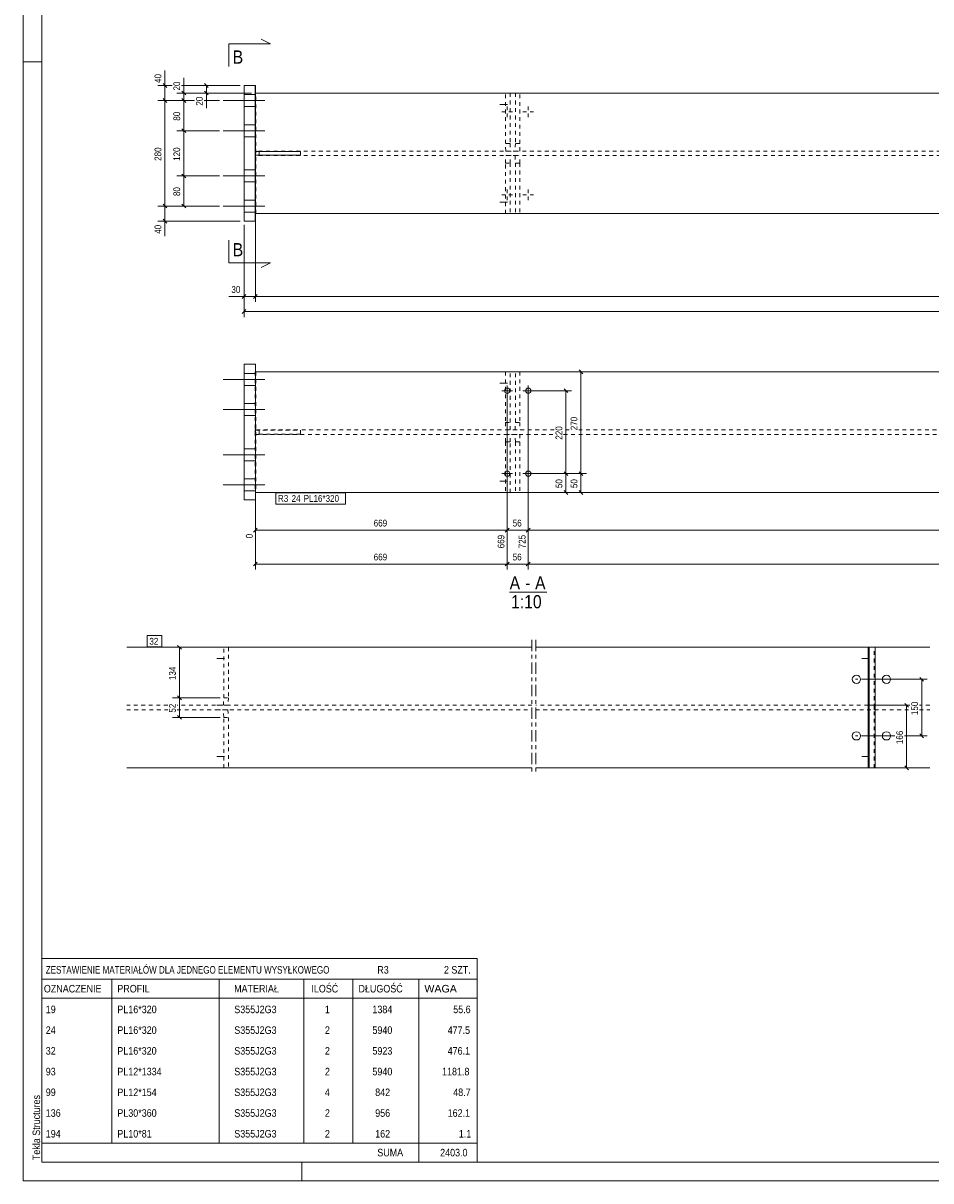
# Model space of a CAD drawing. Header units: millimetres. Extents: x 0 to 914, y 0 to 610.
# Tile 1 of 7: x 0 to 241, y 0 to 307. Entities that reach past the tile are written whole.
import ezdxf

# ---------------------------------------------------------------- set-up
doc = ezdxf.new("R2010")
doc.units = ezdxf.units.MM
for name, pattern in [('XKITLINE00', [0]), ('XKITLINE01', [4, 1, -1, 1, -1]), ('XKITLINE02', [4, 2, -2]), ('XKITLINE03', [6, 3, -1, 1, -1])]:
    doc.linetypes.add(name, pattern=pattern)
for name, color, linetype, lineweight in [('Arkusz rysunku', 3, 'Continuous', 0), ('Element', 2, 'Continuous', 0), ('Inny typ obiektu', 7, 'Continuous', 0), ('Przekrój', 7, 'Continuous', 0), ('Wymiar', 4, 'Continuous', 0), ('Znak elementu', 2, 'Continuous', 0), ('Śruba', 3, 'Continuous', 0)]:
    doc.layers.add(name, color=color, linetype=linetype, lineweight=lineweight)
doc.styles.add('ARIAL', font='ARIAL.TTF')

msp = doc.modelspace()

# ---------------------------------------------------------------- linework, layer by layer
at = {"layer": 'Arkusz rysunku', "linetype": 'XKITLINE00', "lineweight": 0}
for p, q in [((0, 610), (0, 0)), ((5, 605), (5, 5)), ((5, 297), (0, 297)), ((5, 5), (909, 5)), ((74, 0), (74, 5)), ((0, 0), (914, 0))]:
    msp.add_line(p, q, dxfattribs=at)
at = {"layer": 'Element', "linetype": 'XKITLINE00', "lineweight": 0}
for p, q in [((58.62, 290.7), (58.62, 254.7)), ((58.62, 290.7), (61.63, 290.7)), ((61.62, 254.7), (61.62, 290.7)), ((61.63, 290.7), (61.63, 288.7)), ((61.62, 288.7), (61.62, 273.2)), ((269.5, 288.7), (61.62, 288.7)), ((61.62, 272.2), (61.62, 273.2)), ((61.62, 273.2), (73.57, 273.2)), ((61.62, 256.7), (61.62, 272.2)), ((61.62, 272.2), (73.57, 272.2)), ((73.57, 273.2), (73.57, 272.2)), ((269.5, 256.7), (61.62, 256.7)), ((61.63, 254.7), (61.63, 256.7)), ((58.62, 254.7), (61.63, 254.7)), ((58.62, 216.7), (58.63, 216.7)), ((61.63, 216.7), (58.63, 216.7)), ((58.63, 216.7), (58.63, 180.7)), ((61.63, 180.7), (61.63, 216.7)), ((61.63, 214.7), (282.39, 214.7)), ((61.63, 182.7), (282.39, 182.7)), ((58.62, 180.7), (58.63, 180.7)), ((58.63, 180.7), (61.63, 180.7)), ((135.04, 141.6), (27.5, 141.6)), ((224.27, 141.6), (136.04, 141.6)), ((226.11, 141.6), (224.27, 141.6)), ((224.27, 141.6), (224.27, 109.6)), ((224.51, 109.6), (224.51, 141.6)), ((226.11, 109.6), (226.11, 141.6)), ((240.62, 141.6), (226.11, 141.6)), ((135.04, 109.6), (27.5, 109.6)), ((224.27, 109.6), (136.04, 109.6)), ((226.11, 109.6), (224.27, 109.6)), ((240.62, 109.6), (226.11, 109.6))]:
    msp.add_line(p, q, dxfattribs=at)
at = {"layer": 'Element', "linetype": 'XKITLINE01', "lineweight": 0}
for p, q in [((58.63, 254.7), (58.63, 290.7)), ((61.63, 288.7), (61.63, 256.7)), ((61.63, 288.7), (61.63, 256.7)), ((61.63, 288.7), (269.5, 288.7)), ((61.77, 256.7), (61.77, 288.7)), ((131.86, 288.7), (128.02, 288.7)), ((128.02, 275.3), (128.02, 288.7)), ((129.22, 288.7), (129.22, 275.3)), ((130.66, 288.7), (130.66, 275.3)), ((131.86, 275.3), (131.86, 288.7)), ((129.22, 275.3), (128.02, 275.3)), ((128.08, 273.3), (128.02, 275.3)), ((129.22, 275.3), (129.28, 273.3)), ((130.66, 275.3), (130.6, 273.3)), ((131.86, 275.3), (130.66, 275.3)), ((131.8, 273.3), (131.86, 275.3)), ((269.5, 273.3), (61.62, 273.3)), ((61.62, 273.3), (61.62, 272.1)), ((61.62, 273.2), (61.62, 272.2)), ((61.62, 272.2), (61.62, 273.2)), ((61.62, 273.2), (61.62, 273.2)), ((61.62, 272.2), (61.62, 272.2)), ((269.5, 272.1), (61.62, 272.1)), ((61.63, 272.1), (61.63, 273.3)), ((62.62, 272.2), (62.62, 273.2)), ((128.02, 270.1), (128.08, 272.1)), ((128.08, 273.3), (131.8, 273.3)), ((128.08, 272.1), (131.8, 272.1)), ((129.22, 270.1), (129.28, 272.1)), ((130.6, 272.1), (130.66, 270.1)), ((131.86, 270.1), (131.8, 272.1)), ((128.02, 256.7), (128.02, 270.1)), ((128.02, 270.1), (129.22, 270.1)), ((129.22, 270.1), (129.22, 256.7)), ((130.66, 270.1), (130.66, 256.7)), ((130.66, 270.1), (131.86, 270.1)), ((131.86, 270.1), (131.86, 256.7)), ((61.63, 256.7), (269.5, 256.7)), ((131.86, 256.7), (128.02, 256.7)), ((61.62, 216.7), (61.63, 216.7)), ((147.99, 214.7), (61.62, 214.7)), ((61.62, 214.7), (61.62, 182.7)), ((61.63, 182.7), (61.63, 214.7)), ((61.77, 214.7), (61.77, 182.7)), ((128.02, 214.7), (128.02, 201.3)), ((131.86, 214.7), (128.02, 214.7)), ((129.22, 201.3), (129.22, 214.7)), ((130.66, 201.3), (130.66, 214.7)), ((131.86, 214.7), (131.86, 201.3)), ((128.02, 201.3), (128.08, 199.3)), ((128.02, 201.3), (129.22, 201.3)), ((129.28, 199.3), (129.22, 201.3)), ((130.6, 199.3), (130.66, 201.3)), ((130.66, 201.3), (131.86, 201.3)), ((131.86, 201.3), (131.8, 199.3)), ((61.62, 199.3), (61.62, 198.1)), ((61.62, 199.3), (61.63, 199.3)), ((61.63, 199.3), (61.62, 199.3)), ((61.62, 198.2), (61.62, 199.2)), ((61.62, 199.2), (61.62, 199.2)), ((61.62, 199.2), (73.57, 199.2)), ((73.57, 198.2), (61.62, 198.2)), ((61.62, 198.1), (140.94, 198.1)), ((140.94, 199.3), (61.63, 199.3)), ((61.63, 198.1), (61.63, 199.3)), ((62.62, 198.2), (62.62, 199.2)), ((73.57, 199.2), (73.57, 198.2)), ((128.02, 196.1), (128.08, 198.1)), ((128.08, 199.3), (131.8, 199.3)), ((128.08, 198.1), (131.8, 198.1)), ((129.22, 196.1), (129.28, 198.1)), ((130.66, 196.1), (130.6, 198.1)), ((131.8, 198.1), (131.86, 196.1)), ((144.94, 199.3), (143.46, 199.3)), ((143.46, 198.1), (282.39, 198.1)), ((282.39, 199.3), (147.46, 199.3)), ((129.22, 196.1), (128.02, 196.1)), ((128.02, 196.1), (128.02, 182.7)), ((129.22, 182.7), (129.22, 196.1)), ((131.86, 196.1), (130.66, 196.1)), ((130.66, 196.1), (130.66, 182.7)), ((131.86, 196.1), (131.86, 182.7)), ((147.99, 182.7), (61.62, 182.7)), ((131.86, 182.7), (128.02, 182.7)), ((61.62, 180.7), (61.63, 180.7)), ((54.47, 141.6), (51.42, 141.6)), ((53.28, 128.2), (53.28, 141.6)), ((54.47, 141.6), (54.47, 128.2)), ((224.27, 141.6), (222.41, 141.6)), ((224.27, 109.6), (224.27, 141.6)), ((225.86, 109.6), (225.86, 141.6)), ((226.11, 141.6), (225.86, 141.6)), ((226.06, 109.6), (226.06, 141.6)), ((38.36, 126.2), (27.5, 126.2)), ((135.04, 126.2), (40.88, 126.2)), ((54.35, 126.2), (51.42, 126.2)), ((53.15, 126.2), (53.28, 128.2)), ((53.28, 128.2), (54.47, 128.2)), ((54.47, 128.2), (54.35, 126.2)), ((224.27, 126.2), (136.04, 126.2)), ((235.36, 126.2), (224.01, 126.2)), ((224.27, 125), (224.27, 126.2)), ((225.86, 125), (225.86, 126.2)), ((240.62, 126.2), (237.88, 126.2)), ((27.5, 125), (38.36, 125)), ((40.88, 125), (135.04, 125)), ((51.42, 125), (54.35, 125)), ((53.28, 123), (53.15, 125)), ((53.28, 109.6), (53.28, 123)), ((53.28, 123), (54.47, 123)), ((54.35, 125), (54.47, 123)), ((54.47, 123), (54.47, 109.6)), ((136.04, 125), (224.27, 125)), ((224.01, 125), (235.36, 125)), ((237.88, 125), (240.62, 125)), ((54.47, 109.6), (51.42, 109.6)), ((222.41, 109.6), (224.51, 109.6)), ((226.11, 109.6), (225.86, 109.6))]:
    msp.add_line(p, q, dxfattribs=at)
at = {"layer": 'Element', "linetype": 'XKITLINE03', "lineweight": 0}
for p, q in [((135.04, 143.6), (135.04, 107.6)), ((136.04, 143.6), (136.04, 107.6))]:
    msp.add_line(p, q, dxfattribs=at)
at = {"layer": 'Inny typ obiektu', "linetype": 'XKITLINE00', "lineweight": 0}
for p, q in [((129.12, 156.2), (139, 156.2)), ((5, 59), (5, 53.5)), ((5, 59), (120.5, 59)), ((120.5, 59), (120.5, 53.5)), ((5, 53.5), (5, 48.5)), ((5, 53.5), (120.5, 53.5)), ((23.5, 53.5), (23.5, 48.5)), ((52, 48.5), (52, 53.5)), ((74.5, 53.5), (74.5, 48.5)), ((87.5, 53.5), (87.5, 48.5)), ((105, 53.5), (105, 48.5)), ((120.5, 53.5), (120.5, 48.5)), ((5, 48.5), (120.5, 48.5)), ((5, 48.5), (5, 43)), ((23.5, 48.5), (23.5, 43)), ((52, 43), (52, 48.5)), ((74.5, 48.5), (74.5, 43)), ((87.5, 48.5), (87.5, 43)), ((105, 48.5), (105, 43)), ((120.5, 48.5), (120.5, 43)), ((5, 43), (5, 37.5)), ((23.5, 43), (23.5, 37.5)), ((52, 37.5), (52, 43)), ((74.5, 43), (74.5, 37.5)), ((87.5, 43), (87.5, 37.5)), ((105, 43), (105, 37.5)), ((120.5, 43), (120.5, 37.5)), ((5, 37.5), (5, 32)), ((23.5, 37.5), (23.5, 32)), ((52, 32), (52, 37.5)), ((74.5, 37.5), (74.5, 32)), ((87.5, 37.5), (87.5, 32)), ((105, 37.5), (105, 32)), ((120.5, 37.5), (120.5, 32)), ((5, 32), (5, 26.5)), ((23.5, 32), (23.5, 26.5)), ((52, 26.5), (52, 32)), ((74.5, 32), (74.5, 26.5)), ((87.5, 32), (87.5, 26.5)), ((105, 32), (105, 26.5)), ((120.5, 32), (120.5, 26.5)), ((5, 26.5), (5, 21)), ((23.5, 26.5), (23.5, 21)), ((52, 21), (52, 26.5)), ((74.5, 26.5), (74.5, 21)), ((87.5, 26.5), (87.5, 21)), ((105, 26.5), (105, 21)), ((120.5, 26.5), (120.5, 21)), ((5, 21), (5, 15.5)), ((23.5, 21), (23.5, 15.5)), ((52, 15.5), (52, 21)), ((74.5, 21), (74.5, 15.5)), ((87.5, 21), (87.5, 15.5)), ((105, 21), (105, 15.5)), ((120.5, 21), (120.5, 15.5)), ((5, 15.5), (5, 10)), ((23.5, 15.5), (23.5, 10)), ((52, 10), (52, 15.5)), ((74.5, 15.5), (74.5, 10)), ((87.5, 15.5), (87.5, 10)), ((105, 15.5), (105, 10)), ((120.5, 15.5), (120.5, 10)), ((5, 10), (5, 5)), ((5, 10), (120.5, 10)), ((105, 10), (105, 5)), ((120.5, 10), (120.5, 5)), ((5, 5), (120.5, 5))]:
    msp.add_line(p, q, dxfattribs=at)
at = {"layer": 'Przekrój', "linetype": 'XKITLINE00', "lineweight": 0}
for p, q in [((54.63, 301.76), (54.63, 295.76)), ((54.63, 301.76), (60.63, 301.76)), ((60.63, 301.76), (65.63, 301.76)), ((65.63, 301.76), (63.13, 303.01)), ((54.63, 243.63), (54.63, 249.63)), ((54.63, 243.63), (60.63, 243.63)), ((60.63, 243.63), (65.63, 243.63)), ((65.63, 243.63), (63.13, 242.38))]:
    msp.add_line(p, q, dxfattribs=at)
at = {"layer": 'Wymiar', "linetype": 'XKITLINE00', "lineweight": 0}
for p, q in [((37.63, 290.7), (37.63, 294.72)), ((37.63, 290.7), (37.63, 294.72)), ((42.63, 288.7), (42.63, 292.72)), ((42.63, 288.7), (42.63, 292.72)), ((39.51, 290.7), (35.77, 290.7)), ((37.12, 291.21), (38.14, 290.19)), ((37.63, 286.7), (37.63, 290.7)), ((57.62, 290.7), (42.03, 290.7)), ((42.12, 289.21), (43.14, 288.19)), ((57.62, 290.7), (46.76, 290.7)), ((48.11, 291.21), (49.13, 290.19)), ((48.11, 289.21), (49.13, 288.19)), ((48.62, 288.7), (48.62, 290.7)), ((45.5, 286.7), (35.77, 286.7)), ((45.5, 286.7), (35.77, 286.7)), ((37.12, 287.21), (38.14, 286.19)), ((37.12, 287.21), (38.14, 286.19)), ((37.63, 258.7), (37.63, 286.7)), ((60.63, 288.7), (40.77, 288.7)), ((45.5, 286.7), (40.77, 286.7)), ((45.5, 286.7), (40.77, 286.7)), ((42.12, 287.21), (43.14, 286.19)), ((42.12, 287.21), (43.14, 286.19)), ((42.63, 286.7), (42.63, 288.7)), ((42.63, 278.7), (42.63, 286.7)), ((60.63, 288.7), (46.76, 288.7)), ((52.12, 286.7), (48.02, 286.7)), ((52.12, 286.7), (48.02, 286.7)), ((52.12, 286.7), (48.02, 286.7)), ((52.12, 286.7), (48.02, 286.7)), ((48.62, 288.7), (48.62, 284.68)), ((48.62, 288.7), (48.62, 284.68)), ((52.12, 278.7), (40.77, 278.7)), ((52.12, 278.7), (40.77, 278.7)), ((42.12, 279.21), (43.14, 278.19)), ((42.12, 279.21), (43.14, 278.19)), ((42.63, 266.7), (42.63, 278.7)), ((52.12, 266.7), (40.77, 266.7)), ((52.12, 266.7), (40.77, 266.7)), ((42.12, 267.21), (43.14, 266.19)), ((42.12, 267.21), (43.14, 266.19)), ((42.63, 258.7), (42.63, 266.7)), ((52.12, 258.7), (35.77, 258.7)), ((52.12, 258.7), (35.77, 258.7)), ((37.12, 259.21), (38.14, 258.19)), ((37.12, 259.21), (38.14, 258.19)), ((37.63, 254.7), (37.63, 258.7)), ((52.12, 258.7), (40.77, 258.7)), ((42.12, 259.21), (43.14, 258.19)), ((37.12, 255.21), (38.14, 254.19)), ((61.63, 255.7), (61.63, 233.26)), ((61.63, 255.7), (61.63, 233.26)), ((57.62, 254.7), (35.77, 254.7)), ((37.63, 254.7), (37.63, 250.68)), ((37.63, 254.7), (37.63, 250.68)), ((58.62, 253.7), (58.62, 229.26)), ((58.62, 253.7), (58.62, 233.26)), ((58.62, 234.7), (54.6, 234.7)), ((58.62, 234.7), (54.6, 234.7)), ((59.13, 235.21), (58.11, 234.19)), ((58.62, 234.7), (61.63, 234.7)), ((62.14, 235.21), (61.12, 234.19)), ((62.14, 235.21), (61.12, 234.19)), ((61.63, 234.7), (426.03, 234.7)), ((59.13, 231.21), (58.11, 230.19)), ((58.62, 230.7), (795.35, 230.7)), ((147.55, 215.21), (148.57, 214.19)), ((135.06, 214.7), (149.5, 214.7)), ((148.06, 187.7), (148.06, 214.7)), ((135.06, 209.7), (145.5, 209.7)), ((143.55, 210.21), (144.57, 209.19)), ((144.06, 187.7), (144.06, 209.7)), ((128.46, 208.7), (128.46, 162.26)), ((128.46, 208.7), (128.46, 162.26)), ((128.46, 208.7), (128.46, 167.87)), ((128.46, 208.7), (128.46, 167.87)), ((134.06, 208.7), (134.06, 162.26)), ((134.06, 208.7), (134.06, 162.26)), ((134.06, 208.7), (134.06, 167.87)), ((134.06, 208.7), (134.06, 167.87)), ((135.06, 187.7), (149.5, 187.7)), ((135.06, 187.7), (149.5, 187.7)), ((135.06, 187.7), (145.5, 187.7)), ((135.06, 187.7), (145.5, 187.7)), ((143.55, 188.21), (144.57, 187.19)), ((143.55, 188.21), (144.57, 187.19)), ((144.06, 182.7), (144.06, 187.7)), ((147.55, 188.21), (148.57, 187.19)), ((147.55, 188.21), (148.57, 187.19)), ((148.06, 182.7), (148.06, 187.7)), ((61.63, 181.7), (61.63, 162.26)), ((61.63, 181.7), (61.63, 170.54)), ((135.06, 182.7), (149.5, 182.7)), ((135.06, 182.7), (145.5, 182.7)), ((143.55, 183.21), (144.57, 182.19)), ((147.55, 183.21), (148.57, 182.19)), ((62.14, 173.21), (61.12, 172.19)), ((61.63, 172.7), (128.46, 172.7)), ((128.97, 173.21), (127.95, 172.19)), ((128.97, 173.21), (128, 172.24)), ((128.46, 172.7), (134.06, 172.7)), ((134.57, 173.21), (133.55, 172.19)), ((134.57, 173.21), (133.6, 172.24)), ((134.06, 172.7), (431.77, 172.7)), ((62.14, 164.21), (61.12, 163.19)), ((61.63, 163.7), (128.46, 163.7)), ((128.97, 164.21), (127.95, 163.19)), ((128.97, 164.21), (127.95, 163.19)), ((128.46, 163.7), (134.06, 163.7)), ((134.57, 164.21), (133.55, 163.19)), ((134.57, 164.21), (133.55, 163.19)), ((134.06, 163.7), (438.92, 163.7)), ((52.28, 141.6), (39.62, 141.6)), ((40.97, 142.11), (41.99, 141.09)), ((41.48, 128.2), (41.48, 141.6)), ((222.51, 133.1), (239.92, 133.1)), ((237.97, 133.61), (238.99, 132.59)), ((238.48, 118.1), (238.48, 133.1)), ((52.28, 128.2), (39.62, 128.2)), ((52.28, 128.2), (39.62, 128.2)), ((40.97, 128.71), (41.99, 127.69)), ((40.97, 128.71), (41.99, 127.69)), ((41.48, 123), (41.48, 128.2)), ((225.27, 126.2), (235.36, 126.2)), ((233.97, 126.71), (234.99, 125.69)), ((234.48, 109.6), (234.48, 126.2)), ((52.28, 123), (39.62, 123)), ((40.97, 123.51), (41.99, 122.49)), ((222.51, 118.1), (231.36, 118.1)), ((233.88, 118.1), (239.92, 118.1)), ((237.97, 118.61), (238.99, 117.59)), ((225.27, 109.6), (235.92, 109.6)), ((233.97, 110.11), (234.99, 109.09))]:
    msp.add_line(p, q, dxfattribs=at)
at = {"layer": 'Znak elementu', "linetype": 'XKITLINE00', "lineweight": 0}
for p, q in [((67.03, 182.6), (85.59, 182.6)), ((67.03, 179.6), (67.03, 182.6)), ((85.59, 179.6), (85.59, 182.6)), ((67.03, 179.6), (85.59, 179.6)), ((32.9, 144.7), (36.77, 144.7)), ((32.9, 141.7), (32.9, 144.7)), ((36.77, 141.7), (36.77, 144.7)), ((32.9, 141.7), (36.77, 141.7))]:
    msp.add_line(p, q, dxfattribs=at)
at = {"layer": 'Śruba', "linetype": 'XKITLINE00', "lineweight": 0}
for p, q in [((64.12, 286.7), (53.12, 286.7)), ((64.12, 286.7), (53.12, 286.7)), ((64.13, 286.7), (53.13, 286.7)), ((64.13, 286.7), (53.13, 286.7)), ((61.62, 288.3), (58.62, 288.3)), ((61.62, 288.3), (58.62, 288.3)), ((61.63, 288.3), (58.63, 288.3)), ((61.63, 288.3), (58.63, 288.3)), ((61.62, 285.1), (58.62, 285.1)), ((61.62, 285.1), (58.62, 285.1)), ((61.63, 285.1), (58.63, 285.1)), ((61.63, 285.1), (58.63, 285.1)), ((127.06, 283.7), (127.99, 283.7)), ((128.46, 285.1), (128.46, 284.17)), ((128.46, 282.3), (128.46, 283.23)), ((129.86, 283.7), (128.93, 283.7)), ((132.66, 283.7), (133.59, 283.7)), ((134.06, 285.1), (134.06, 284.17)), ((134.06, 282.3), (134.06, 283.23)), ((135.46, 283.7), (134.53, 283.7)), ((61.62, 280.3), (58.62, 280.3)), ((61.62, 280.3), (58.62, 280.3)), ((61.62, 280.3), (58.62, 280.3)), ((61.62, 280.3), (58.62, 280.3)), ((61.63, 280.3), (58.63, 280.3)), ((61.63, 280.3), (58.63, 280.3)), ((61.63, 280.3), (58.63, 280.3)), ((64.12, 278.7), (53.12, 278.7)), ((64.12, 278.7), (53.12, 278.7)), ((64.12, 278.7), (53.12, 278.7)), ((64.13, 278.7), (53.13, 278.7)), ((64.13, 278.7), (53.13, 278.7)), ((64.13, 278.7), (53.13, 278.7)), ((64.13, 278.7), (53.13, 278.7)), ((61.62, 277.1), (58.62, 277.1)), ((61.62, 277.1), (58.62, 277.1)), ((61.62, 277.1), (58.62, 277.1)), ((61.63, 277.1), (58.63, 277.1)), ((61.63, 277.1), (58.63, 277.1)), ((61.63, 277.1), (58.63, 277.1)), ((61.63, 277.1), (58.63, 277.1)), ((61.62, 268.3), (58.62, 268.3)), ((61.62, 268.3), (58.62, 268.3)), ((61.62, 268.3), (58.62, 268.3)), ((61.62, 268.3), (58.62, 268.3)), ((61.63, 268.3), (58.63, 268.3)), ((61.63, 268.3), (58.63, 268.3)), ((61.63, 268.3), (58.63, 268.3)), ((64.12, 266.7), (53.12, 266.7)), ((64.12, 266.7), (53.12, 266.7)), ((64.12, 266.7), (53.12, 266.7)), ((64.13, 266.7), (53.13, 266.7)), ((64.13, 266.7), (53.13, 266.7)), ((64.13, 266.7), (53.13, 266.7)), ((64.13, 266.7), (53.13, 266.7)), ((61.62, 265.1), (58.62, 265.1)), ((61.62, 265.1), (58.62, 265.1)), ((61.62, 265.1), (58.62, 265.1)), ((61.63, 265.1), (58.63, 265.1)), ((61.63, 265.1), (58.63, 265.1)), ((61.63, 265.1), (58.63, 265.1)), ((61.63, 265.1), (58.63, 265.1)), ((127.06, 261.7), (127.99, 261.7)), ((128.46, 263.1), (128.46, 262.17)), ((128.46, 260.3), (128.46, 261.23)), ((129.86, 261.7), (128.93, 261.7)), ((132.66, 261.7), (133.59, 261.7)), ((134.06, 263.1), (134.06, 262.17)), ((134.06, 260.3), (134.06, 261.23)), ((135.46, 261.7), (134.53, 261.7)), ((64.12, 258.7), (53.12, 258.7)), ((64.12, 258.7), (53.12, 258.7)), ((64.13, 258.7), (53.13, 258.7)), ((64.13, 258.7), (53.13, 258.7)), ((61.62, 260.3), (58.62, 260.3)), ((61.62, 260.3), (58.62, 260.3)), ((61.63, 260.3), (58.63, 260.3)), ((61.63, 260.3), (58.63, 260.3)), ((61.62, 257.1), (58.62, 257.1)), ((61.62, 257.1), (58.62, 257.1)), ((61.63, 257.1), (58.63, 257.1)), ((61.63, 257.1), (58.63, 257.1)), ((64.12, 212.7), (53.12, 212.7)), ((64.12, 212.7), (53.12, 212.7)), ((64.13, 212.7), (53.13, 212.7)), ((64.13, 212.7), (53.13, 212.7)), ((61.62, 214.3), (58.62, 214.3)), ((61.62, 214.3), (58.62, 214.3)), ((61.63, 214.3), (58.63, 214.3)), ((61.63, 214.3), (58.63, 214.3)), ((61.62, 211.1), (58.62, 211.1)), ((61.62, 211.1), (58.62, 211.1)), ((61.63, 211.1), (58.63, 211.1)), ((61.63, 211.1), (58.63, 211.1)), ((129.86, 209.7), (127.06, 209.7)), ((128.46, 211.1), (128.46, 208.3)), ((135.46, 209.7), (132.66, 209.7)), ((134.06, 211.1), (134.06, 208.3)), ((61.62, 206.3), (58.62, 206.3)), ((61.62, 206.3), (58.62, 206.3)), ((61.62, 206.3), (58.62, 206.3)), ((61.63, 206.3), (58.63, 206.3)), ((61.63, 206.3), (58.63, 206.3)), ((61.63, 206.3), (58.63, 206.3)), ((61.63, 206.3), (58.63, 206.3)), ((64.12, 204.7), (53.12, 204.7)), ((64.12, 204.7), (53.12, 204.7)), ((64.12, 204.7), (53.12, 204.7)), ((64.13, 204.7), (53.13, 204.7)), ((64.13, 204.7), (53.13, 204.7)), ((64.13, 204.7), (53.13, 204.7)), ((64.13, 204.7), (53.13, 204.7)), ((61.62, 203.1), (58.62, 203.1)), ((61.62, 203.1), (58.62, 203.1)), ((61.62, 203.1), (58.62, 203.1)), ((61.62, 203.1), (58.62, 203.1)), ((61.63, 203.1), (58.63, 203.1)), ((61.63, 203.1), (58.63, 203.1)), ((61.63, 203.1), (58.63, 203.1)), ((61.62, 194.3), (58.62, 194.3)), ((61.62, 194.3), (58.62, 194.3)), ((61.62, 194.3), (58.62, 194.3)), ((61.63, 194.3), (58.63, 194.3)), ((61.63, 194.3), (58.63, 194.3)), ((61.63, 194.3), (58.63, 194.3)), ((61.63, 194.3), (58.63, 194.3)), ((64.12, 192.7), (53.12, 192.7)), ((64.12, 192.7), (53.12, 192.7)), ((64.12, 192.7), (53.12, 192.7)), ((64.13, 192.7), (53.13, 192.7)), ((64.13, 192.7), (53.13, 192.7)), ((64.13, 192.7), (53.13, 192.7)), ((64.13, 192.7), (53.13, 192.7)), ((61.62, 191.1), (58.62, 191.1)), ((61.62, 191.1), (58.62, 191.1)), ((61.62, 191.1), (58.62, 191.1)), ((61.62, 191.1), (58.62, 191.1)), ((61.63, 191.1), (58.63, 191.1)), ((61.63, 191.1), (58.63, 191.1)), ((61.63, 191.1), (58.63, 191.1)), ((127.06, 187.7), (129.86, 187.7)), ((128.46, 186.3), (128.46, 189.1)), ((132.66, 187.7), (135.46, 187.7)), ((134.06, 186.3), (134.06, 189.1)), ((64.12, 184.7), (53.12, 184.7)), ((64.12, 184.7), (53.12, 184.7)), ((64.13, 184.7), (53.13, 184.7)), ((64.13, 184.7), (53.13, 184.7)), ((61.62, 186.3), (58.62, 186.3)), ((61.62, 186.3), (58.62, 186.3)), ((61.63, 186.3), (58.63, 186.3)), ((61.63, 186.3), (58.63, 186.3)), ((61.62, 183.1), (58.62, 183.1)), ((61.62, 183.1), (58.62, 183.1)), ((61.63, 183.1), (58.63, 183.1)), ((61.63, 183.1), (58.63, 183.1)), ((220.96, 133.1), (221.51, 133.1)), ((228.94, 133.1), (229.5, 133.1)), ((220.96, 118.1), (221.51, 118.1)), ((228.94, 118.1), (229.5, 118.1))]:
    msp.add_line(p, q, dxfattribs=at)
at = {"layer": 'Śruba', "linetype": 'XKITLINE02', "lineweight": 0}
for p, q in [((126.56, 285.7), (130.56, 285.7)), ((126.56, 259.7), (130.56, 259.7)), ((126.56, 211.7), (130.56, 211.7)), ((126.56, 185.7), (130.56, 185.7)), ((51.45, 138.6), (55.44, 138.6)), ((222.61, 138.6), (226.6, 138.6)), ((51.45, 112.6), (55.44, 112.6)), ((222.61, 112.6), (226.6, 112.6))]:
    msp.add_line(p, q, dxfattribs=at)
at = {"layer": 'Śruba', "linetype": 'XKITLINE00', "lineweight": 0}
for centre, radius in [((128.46, 209.7), 0.7), ((134.06, 209.7), 0.7), ((128.46, 187.7), 0.7), ((134.06, 187.7), 0.7), ((221.16, 133.1), 1.1), ((229.14, 133.1), 1.1), ((221.16, 118.1), 1.1), ((229.14, 118.1), 1.1)]:
    msp.add_circle(centre, radius, dxfattribs=at)

# ---------------------------------------------------------------- texts
at = {"layer": 'Arkusz rysunku', "style": 'ARIAL', "width": 0.85}
msp.add_text('Tekla Structures', height=2, rotation=90, dxfattribs=at).set_placement((4.5, 5.5))
at = {"layer": 'Inny typ obiektu', "style": 'ARIAL'}
for s, height, width, p in [('A', 3.5, 0.85, (129.12, 156.95)), ('A', 3.5, 0.85, (135.88, 156.95)), ('-', 3.5, 0.85, (133.28, 156.95)), ('1:10', 3.5, 0.85, (129.52, 151.95)), ('ZESTAWIENIE MATERIAŁÓW DLA JEDNEGO ELEMENTU WYSYŁKOWEGO', 2, 0.765, (6, 55)), ('R3', 2, 0.85, (94, 55)), ('2', 2, 0.85, (111.69, 55)), (' SZT.', 2, 0.85, (113, 55)), ('MATERIAŁ', 2, 0.85, (56, 50)), ('ILOŚĆ', 2, 0.85, (76.5, 50)), ('DŁUGOŚĆ', 2, 0.85, (89, 50)), ('OZNACZENIE', 2, 0.85, (5.5, 50)), ('PROFIL', 2, 0.85, (25, 50)), ('WAGA', 2, 1.008832, (106.5, 50)), ('19', 2, 0.85, (6, 44.5)), ('PL16*320', 2, 0.85, (25, 44.5)), ('S355J2G3', 2, 0.85, (56.04, 44.5)), ('1', 2, 0.85, (80.09, 44.5)), ('1384', 2, 0.85, (92.7, 44.5)), ('55.6', 2, 0.85, (114.15, 44.5)), ('24', 2, 0.85, (6, 39)), ('PL16*320', 2, 0.85, (25, 39)), ('S355J2G3', 2, 0.85, (56.04, 39)), ('2', 2, 0.85, (80.09, 39)), ('5940', 2, 0.85, (92.7, 39)), ('477.5', 2, 0.85, (112.67, 39)), ('32', 2, 0.85, (6, 33.5)), ('PL16*320', 2, 0.85, (25, 33.5)), ('S355J2G3', 2, 0.85, (56.04, 33.5)), ('2', 2, 0.85, (80.09, 33.5)), ('5923', 2, 0.85, (92.7, 33.5)), ('476.1', 2, 0.85, (112.67, 33.5)), ('93', 2, 0.85, (6, 28)), ('PL12*1334', 2, 0.85, (25, 28)), ('S355J2G3', 2, 0.85, (56.04, 28)), ('2', 2, 0.85, (80.09, 28)), ('5940', 2, 0.85, (92.7, 28)), ('1181.8', 2, 0.85, (111.18, 28)), ('PL12*154', 2, 0.85, (25, 22.5)), ('99', 2, 0.85, (6, 22.5)), ('S355J2G3', 2, 0.85, (56.04, 22.5)), ('4', 2, 0.85, (80.09, 22.5)), ('842', 2, 0.85, (93.44, 22.5)), ('48.7', 2, 0.85, (114.15, 22.5)), ('136', 2, 0.85, (6, 17)), ('PL30*360', 2, 0.85, (25, 17)), ('S355J2G3', 2, 0.85, (56.04, 17)), ('2', 2, 0.85, (80.09, 17)), ('956', 2, 0.85, (93.44, 17)), ('162.1', 2, 0.85, (112.67, 17)), ('194', 2, 0.85, (6, 11.5)), ('PL10*81', 2, 0.85, (25, 11.5)), ('S355J2G3', 2, 0.85, (56.04, 11.5)), ('2', 2, 0.85, (80.09, 11.5)), ('162', 2, 0.85, (93.44, 11.5)), ('1.1', 2, 0.85, (115.63, 11.5)), ('SUMA', 2, 0.85, (94, 6.5)), ('2403.0', 2, 0.85, (110.68, 6.5))]:
    msp.add_text(s, height=height, dxfattribs=dict(at, width=width)).set_placement(p)
at = {"layer": 'Przekrój', "style": 'ARIAL', "width": 0.85}
for p in [(55.63, 296.51), (55.63, 245.38)]:
    msp.add_text('B', height=3.5, dxfattribs=at).set_placement(p)
at = {"layer": 'Wymiar', "style": 'ARIAL', "width": 0.85}
for s, p in [('40', (36.67, 291.37)), ('20', (41.67, 289.37)), ('20', (47.66, 285.35)), ('80', (41.67, 281.36)), ('280', (36.67, 270.7)), ('120', (41.67, 270.7)), ('80', (41.67, 261.36)), ('40', (36.67, 251.35)), ('220', (143.1, 196.7)), ('270', (147.1, 199.2)), ('50', (143.1, 183.86)), ('50', (147.1, 183.86)), ('0', (60.91, 170.54)), ('669', (127.74, 167.87)), ('725', (133.34, 167.87)), ('134', (40.52, 132.9)), ('52', (40.52, 124.26)), ('150', (237.52, 123.6)), ('166', (233.52, 115.9))]:
    msp.add_text(s, height=1.8, rotation=90.0002, dxfattribs=at).set_placement(p)
for s, p in [('30', (55.27, 235.66)), ('669', (93.04, 173.66)), ('56', (129.93, 173.66)), ('669', (93.04, 164.66)), ('56', (129.93, 164.66))]:
    msp.add_text(s, height=1.8, dxfattribs=at).set_placement(p)
at = {"layer": 'Znak elementu', "style": 'ARIAL', "width": 0.85}
for s, p in [('R3', (67.63, 180.2)), ('24', (71.24, 180.2)), ('PL16*320', (74.45, 180.2)), ('32', (33.5, 142.3))]:
    msp.add_text(s, height=1.8, dxfattribs=at).set_placement(p)

doc.saveas('drawing.dxf')
